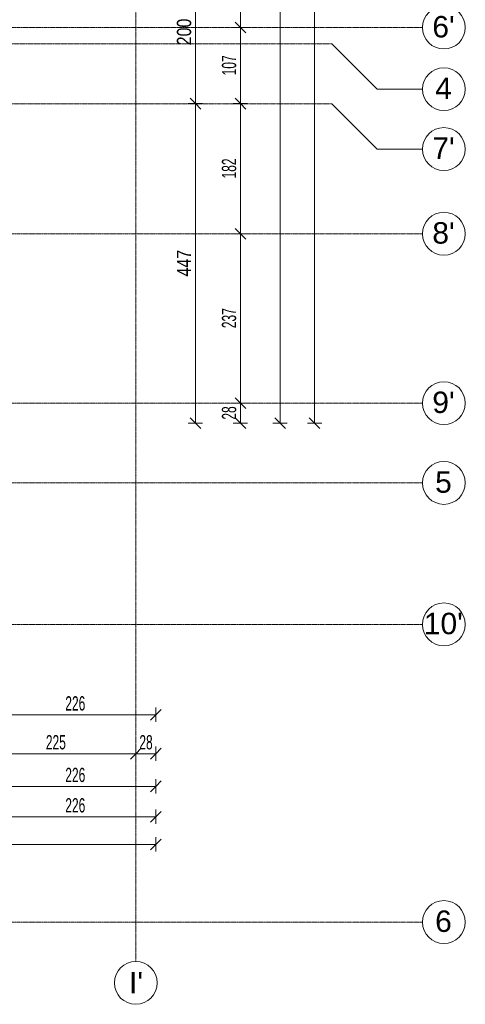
# Model space of a CAD drawing. Header units: millimetres. Extents: x -57350 to 14871, y -25411 to 16830.
# Tile 52 of 66: x -4348 to 1888, y -21975 to -8199. Entities that reach past the tile are written whole.
import ezdxf

# ---------------------------------------------------------------- set-up
doc = ezdxf.new("R2010")
doc.units = ezdxf.units.MM
doc.linetypes.add('Linia siatki', pattern=[22.225, 12.7, -3.175, 3.175, -3.175])
for name, color, linetype, lineweight in [('A-ANNO-DIMS', 7, 'Continuous', 5), ('A-ANNO-DIMS-100', 7, 'Continuous', 5), ('S-GRID', 7, 'Continuous', 5), ('S-GRID-IDEN', 7, 'Continuous', 5)]:
    doc.layers.add(name, color=color, linetype=linetype, lineweight=lineweight)
doc.styles.add('Arial_1', font='arial.ttf', dxfattribs={"height": 300})
doc.styles.add('Arial_2', font='arial.ttf', dxfattribs={"width": 0.8, "height": 200})
doc.styles.add('Arial_5', font='arial.ttf', dxfattribs={"width": 0.6, "height": 200})
doc.dimstyles.new('REVIT_standard', dxfattribs={"dimscale": 304.8, "dimtxt": 204.05188, "dimasz": 0.492126, "dimexe": 0.328084, "dimexo": 0.0625, "dimgap": 0, "dimtad": 1, "dimdec": 0, "dimlfac": 0.1, "dimzin": 0, "dimdsep": 46, "dimtxsty": 'Arial_2', "dimblk1": 'OBLIQUE', "dimblk2": 'OBLIQUE', "dimsah": 1, "dimcen": 0.09, "dimazin": 0, "dimtfac": 1, "dimtdec": 4, "dimtix": 1, "dimtmove": 0, "dimatfit": 3, "dimfxl": 0.328084, "dimfxlon": 1, "dimtvp": 1, "dimtolj": 1, "dimtzin": 0, "dimarcsym": 2})
doc.dimstyles.new('standard_wielkość_otworów', dxfattribs={"dimscale": 304.8, "dimtxt": 204.05188, "dimasz": 0.492126, "dimexe": 0.328084, "dimexo": 0.0625, "dimgap": 0, "dimtad": 1, "dimdec": 0, "dimlfac": 0.1, "dimzin": 0, "dimdsep": 46, "dimtxsty": 'Arial_5', "dimblk1": 'OBLIQUE', "dimblk2": 'OBLIQUE', "dimsah": 1, "dimcen": 0.09, "dimazin": 0, "dimtfac": 1, "dimtdec": 4, "dimtix": 1, "dimtmove": 0, "dimatfit": 3, "dimfxl": 0.328084, "dimfxlon": 1, "dimtvp": 1, "dimtolj": 1, "dimtzin": 0, "dimarcsym": 2})

# ---------------------------------------------------------------- blocks, each defined once
blk = doc.blocks.new('Siatka - SOsi_Sybol osi-348494-RZUT PIĘTRA I')
at = {"layer": 'S-GRID-IDEN', "color": 142, "true_color": 0x0080c0}
blk.add_circle((0, 0), 3, dxfattribs=at)
blk = doc.blocks.new('DIMBLOCK44-RZUT PIĘTRA I')
at = {"layer": 'A-ANNO-DIMS-100', "color": 250, "true_color": 0x303030, "transparency": 16777216}
for p, q in [((-705, 2656), (-805, 2656)), ((-705, 2656), (-780, 2731)), ((-705, -13844), (-705, 2656)), ((-705, 2656), (-630, 2581)), ((-705, 2656), (-605, 2656)), ((-705, -13844), (-780, -13769)), ((-705, -13844), (-805, -13844)), ((-705, -13844), (-630, -13919)), ((-705, -13844), (-605, -13844))]:
    blk.add_line(p, q, dxfattribs=at)
at = {"layer": 'A-ANNO-DIMS-100', "color": 0, "transparency": 16777216, "insert": (-965, -5839), "char_height": 200, "width": 587.67, "attachment_point": 1, "rotation": 90, "line_spacing_factor": 0.941778, "style": 'Arial_2'}
blk.add_mtext('1650', dxfattribs=at)
blk = doc.blocks.new('_Oblique')
at = {"color": 0, "linetype": 'ByBlock', "lineweight": -2}
blk.add_line((-0.5, -0.5), (0.5, 0.5), dxfattribs=at)
blk = doc.blocks.new('DIMBLOCK139-RZUT PIĘTRA I')
at = {"layer": 'A-ANNO-DIMS-100', "color": 250, "true_color": 0x303030, "transparency": 16777216}
for p, q in [((-1889, -7374), (-1964, -7299)), ((-1889, -7374), (-1989, -7374)), ((-1889, -7374), (-1889, -9374)), ((-1889, -7374), (-1814, -7449)), ((-1889, -7374), (-1789, -7374)), ((-1889, -9374), (-1964, -9299)), ((-1889, -9374), (-1989, -9374)), ((-1889, -9374), (-1814, -9449)), ((-1889, -9374), (-1789, -9374))]:
    blk.add_line(p, q, dxfattribs=at)
at = {"layer": 'A-ANNO-DIMS-100', "color": 0, "transparency": 16777216, "insert": (-2149, -8558), "char_height": 200, "width": 440.75, "attachment_point": 1, "rotation": 90, "line_spacing_factor": 0.941778, "style": 'Arial_2'}
blk.add_mtext('200', dxfattribs=at)
blk = doc.blocks.new('DIMBLOCK140-RZUT PIĘTRA I')
at = {"layer": 'A-ANNO-DIMS-100', "color": 250, "true_color": 0x303030, "transparency": 16777216}
for p, q in [((-1889, -9374), (-1964, -9299)), ((-1889, -9374), (-1989, -9374)), ((-1889, -9374), (-1889, -13844)), ((-1889, -9374), (-1814, -9449)), ((-1889, -9374), (-1789, -9374)), ((-1889, -13844), (-1964, -13769)), ((-1889, -13844), (-1989, -13844)), ((-1889, -13844), (-1814, -13919)), ((-1889, -13844), (-1789, -13844))]:
    blk.add_line(p, q, dxfattribs=at)
at = {"layer": 'A-ANNO-DIMS-100', "color": 0, "transparency": 16777216, "insert": (-2149, -11793), "char_height": 200, "width": 440.75, "attachment_point": 1, "rotation": 90, "line_spacing_factor": 0.941778, "style": 'Arial_2'}
blk.add_mtext('447', dxfattribs=at)
blk = doc.blocks.new('DIMBLOCK173-RZUT PIĘTRA I')
at = {"layer": 'A-ANNO-DIMS-100', "color": 250, "true_color": 0x303030, "transparency": 16777216}
for p, q in [((-4968, -18469), (-4968, -18369)), ((-4968, -18469), (-4893, -18394)), ((-2723, -18469), (-2723, -18369)), ((-2723, -18469), (-2648, -18394)), ((-4968, -18469), (-5043, -18544)), ((-4968, -18469), (-2723, -18469)), ((-4968, -18469), (-4968, -18569)), ((-2723, -18469), (-2798, -18544)), ((-2723, -18469), (-2723, -18569))]:
    blk.add_line(p, q, dxfattribs=at)
at = {"layer": 'A-ANNO-DIMS-100', "color": 0, "transparency": 16777216, "insert": (-3982, -18209), "char_height": 200, "width": 327.74, "attachment_point": 1, "line_spacing_factor": 0.941778, "style": 'Arial_5'}
blk.add_mtext('225', dxfattribs=at)
blk = doc.blocks.new('DIMBLOCK174-RZUT PIĘTRA I')
at = {"layer": 'A-ANNO-DIMS-100', "color": 250, "true_color": 0x303030, "transparency": 16777216}
for p, q in [((-2723, -18469), (-2723, -18369)), ((-2723, -18469), (-2648, -18394)), ((-2443, -18469), (-2443, -18369)), ((-2443, -18469), (-2368, -18394)), ((-2723, -18469), (-2798, -18544)), ((-2723, -18469), (-2443, -18469)), ((-2723, -18469), (-2723, -18569)), ((-2443, -18469), (-2518, -18544)), ((-2443, -18469), (-2443, -18569))]:
    blk.add_line(p, q, dxfattribs=at)
at = {"layer": 'A-ANNO-DIMS-100', "color": 0, "transparency": 16777216, "insert": (-2674, -18209), "char_height": 200, "width": 218.49, "attachment_point": 1, "line_spacing_factor": 0.941778, "style": 'Arial_5'}
blk.add_mtext('28', dxfattribs=at)
blk = doc.blocks.new('DIMBLOCK199-RZUT PIĘTRA I')
at = {"layer": 'A-ANNO-DIMS-100', "color": 250, "true_color": 0x303030, "transparency": 16777216}
for p, q in [((-4703, -17924), (-4703, -17824)), ((-4703, -17924), (-4628, -17849)), ((-2443, -17924), (-2443, -17824)), ((-2443, -17924), (-2368, -17849)), ((-4703, -17924), (-4778, -17999)), ((-4703, -17924), (-2443, -17924)), ((-4703, -17924), (-4703, -18024)), ((-2443, -17924), (-2518, -17999)), ((-2443, -17924), (-2443, -18024))]:
    blk.add_line(p, q, dxfattribs=at)
at = {"layer": 'A-ANNO-DIMS-100', "color": 0, "transparency": 16777216, "insert": (-3710, -17665), "char_height": 200, "width": 327.74, "attachment_point": 1, "line_spacing_factor": 0.941778, "style": 'Arial_5'}
blk.add_mtext('226', dxfattribs=at)
blk = doc.blocks.new('DIMBLOCK203-RZUT PIĘTRA I')
at = {"layer": 'A-ANNO-DIMS-100', "color": 250, "true_color": 0x303030, "transparency": 16777216}
for p, q in [((-4703, -18926), (-4703, -18826)), ((-4703, -18926), (-4628, -18851)), ((-2443, -18926), (-2443, -18826)), ((-2443, -18926), (-2368, -18851)), ((-4703, -18926), (-4778, -19001)), ((-4703, -18926), (-2443, -18926)), ((-4703, -18926), (-4703, -19026)), ((-2443, -18926), (-2518, -19001)), ((-2443, -18926), (-2443, -19026))]:
    blk.add_line(p, q, dxfattribs=at)
at = {"layer": 'A-ANNO-DIMS-100', "color": 0, "transparency": 16777216, "insert": (-3710, -18666), "char_height": 200, "width": 327.74, "attachment_point": 1, "line_spacing_factor": 0.941778, "style": 'Arial_5'}
blk.add_mtext('226', dxfattribs=at)
blk = doc.blocks.new('DIMBLOCK205-RZUT PIĘTRA I')
at = {"layer": 'A-ANNO-DIMS-100', "color": 250, "true_color": 0x303030, "transparency": 16777216}
for p, q in [((-4703, -19351), (-4703, -19251)), ((-4703, -19351), (-4628, -19276)), ((-2443, -19351), (-2443, -19251)), ((-2443, -19351), (-2368, -19276)), ((-4703, -19351), (-4778, -19426)), ((-4703, -19351), (-2443, -19351)), ((-4703, -19351), (-4703, -19451)), ((-2443, -19351), (-2518, -19426)), ((-2443, -19351), (-2443, -19451))]:
    blk.add_line(p, q, dxfattribs=at)
at = {"layer": 'A-ANNO-DIMS-100', "color": 0, "transparency": 16777216, "insert": (-3710, -19091), "char_height": 200, "width": 327.74, "attachment_point": 1, "line_spacing_factor": 0.941778, "style": 'Arial_5'}
blk.add_mtext('226', dxfattribs=at)
blk = doc.blocks.new('DIMBLOCK206-RZUT PIĘTRA I')
at = {"layer": 'A-ANNO-DIMS-100', "color": 250, "true_color": 0x303030, "transparency": 16777216}
for p, q in [((-36099, -19739), (-36099, -19639)), ((-36099, -19739), (-36024, -19664)), ((-2443, -19739), (-2443, -19639)), ((-2443, -19739), (-2368, -19664)), ((-36099, -19739), (-36174, -19814)), ((-36099, -19739), (-2443, -19739)), ((-36099, -19739), (-36099, -19839)), ((-2443, -19739), (-2518, -19814)), ((-2443, -19739), (-2443, -19839))]:
    blk.add_line(p, q, dxfattribs=at)
at = {"layer": 'A-ANNO-DIMS-100', "color": 0, "transparency": 16777216, "insert": (-19453, -19480), "char_height": 200, "width": 436.98, "attachment_point": 1, "line_spacing_factor": 0.941778, "style": 'Arial_5'}
blk.add_mtext('3366', dxfattribs=at)
blk = doc.blocks.new('DIMBLOCK212-RZUT PIĘTRA I')
at = {"layer": 'A-ANNO-DIMS-100', "color": 250, "true_color": 0x303030, "transparency": 16777216}
for p, q in [((-1260, -5684), (-1335, -5609)), ((-1260, -5684), (-1360, -5684)), ((-1260, -5684), (-1260, -8309)), ((-1260, -5684), (-1185, -5759)), ((-1260, -5684), (-1160, -5684)), ((-1260, -8309), (-1335, -8234)), ((-1260, -8309), (-1360, -8309)), ((-1260, -8309), (-1185, -8384)), ((-1260, -8309), (-1160, -8309))]:
    blk.add_line(p, q, dxfattribs=at)
at = {"layer": 'A-ANNO-DIMS-100', "color": 0, "transparency": 16777216, "insert": (-1519, -7133), "char_height": 200, "width": 327.74, "attachment_point": 1, "rotation": 90, "line_spacing_factor": 0.941778, "style": 'Arial_5'}
blk.add_mtext('263', dxfattribs=at)
blk = doc.blocks.new('DIMBLOCK213-RZUT PIĘTRA I')
at = {"layer": 'A-ANNO-DIMS-100', "color": 250, "true_color": 0x303030, "transparency": 16777216}
for p, q in [((-1260, -8309), (-1335, -8234)), ((-1260, -8309), (-1360, -8309)), ((-1260, -8309), (-1260, -9374)), ((-1260, -8309), (-1185, -8384)), ((-1260, -8309), (-1160, -8309)), ((-1260, -9374), (-1335, -9299)), ((-1260, -9374), (-1360, -9374)), ((-1260, -9374), (-1185, -9449)), ((-1260, -9374), (-1160, -9374))]:
    blk.add_line(p, q, dxfattribs=at)
at = {"layer": 'A-ANNO-DIMS-100', "color": 0, "transparency": 16777216, "insert": (-1519, -8978), "char_height": 200, "width": 327.74, "attachment_point": 1, "rotation": 90, "line_spacing_factor": 0.941778, "style": 'Arial_5'}
blk.add_mtext('107', dxfattribs=at)
blk = doc.blocks.new('DIMBLOCK214-RZUT PIĘTRA I')
at = {"layer": 'A-ANNO-DIMS-100', "color": 250, "true_color": 0x303030, "transparency": 16777216}
for p, q in [((-1260, -9374), (-1335, -9299)), ((-1260, -9374), (-1360, -9374)), ((-1260, -9374), (-1260, -11194)), ((-1260, -9374), (-1185, -9449)), ((-1260, -9374), (-1160, -9374)), ((-1260, -11194), (-1335, -11119)), ((-1260, -11194), (-1360, -11194)), ((-1260, -11194), (-1185, -11269)), ((-1260, -11194), (-1160, -11194))]:
    blk.add_line(p, q, dxfattribs=at)
at = {"layer": 'A-ANNO-DIMS-100', "color": 0, "transparency": 16777216, "insert": (-1519, -10421), "char_height": 200, "width": 327.74, "attachment_point": 1, "rotation": 90, "line_spacing_factor": 0.941778, "style": 'Arial_5'}
blk.add_mtext('182', dxfattribs=at)
blk = doc.blocks.new('DIMBLOCK215-RZUT PIĘTRA I')
at = {"layer": 'A-ANNO-DIMS-100', "color": 250, "true_color": 0x303030, "transparency": 16777216}
for p, q in [((-1260, -11194), (-1335, -11119)), ((-1260, -11194), (-1360, -11194)), ((-1260, -11194), (-1260, -13564)), ((-1260, -11194), (-1185, -11269)), ((-1260, -11194), (-1160, -11194)), ((-1260, -13564), (-1335, -13489)), ((-1260, -13564), (-1360, -13564)), ((-1260, -13564), (-1185, -13639)), ((-1260, -13564), (-1160, -13564))]:
    blk.add_line(p, q, dxfattribs=at)
at = {"layer": 'A-ANNO-DIMS-100', "color": 0, "transparency": 16777216, "insert": (-1519, -12516), "char_height": 200, "width": 327.74, "attachment_point": 1, "rotation": 90, "line_spacing_factor": 0.941778, "style": 'Arial_5'}
blk.add_mtext('237', dxfattribs=at)
blk = doc.blocks.new('DIMBLOCK216-RZUT PIĘTRA I')
at = {"layer": 'A-ANNO-DIMS-100', "color": 250, "true_color": 0x303030, "transparency": 16777216}
for p, q in [((-1260, -13564), (-1335, -13489)), ((-1260, -13564), (-1360, -13564)), ((-1260, -13564), (-1260, -13844)), ((-1260, -13564), (-1185, -13639)), ((-1260, -13564), (-1160, -13564)), ((-1260, -13844), (-1335, -13769)), ((-1260, -13844), (-1360, -13844)), ((-1260, -13844), (-1185, -13919)), ((-1260, -13844), (-1160, -13844))]:
    blk.add_line(p, q, dxfattribs=at)
at = {"layer": 'A-ANNO-DIMS-100', "color": 0, "transparency": 16777216, "insert": (-1519, -13795), "char_height": 200, "width": 218.49, "attachment_point": 1, "rotation": 90, "line_spacing_factor": 0.941778, "style": 'Arial_5'}
blk.add_mtext('28', dxfattribs=at)
blk = doc.blocks.new('DIMBLOCK217-RZUT PIĘTRA I')
at = {"layer": 'A-ANNO-DIMS-100', "color": 250, "true_color": 0x303030, "transparency": 16777216}
for p, q in [((-221, 6866), (-296, 6941)), ((-221, 6866), (-321, 6866)), ((-221, -13844), (-221, 6866)), ((-221, 6866), (-146, 6791)), ((-221, 6866), (-121, 6866)), ((-221, -13844), (-296, -13769)), ((-221, -13844), (-321, -13844)), ((-221, -13844), (-146, -13919)), ((-221, -13844), (-121, -13844))]:
    blk.add_line(p, q, dxfattribs=at)
at = {"layer": 'A-ANNO-DIMS-100', "color": 0, "transparency": 16777216, "insert": (-480, -3671), "char_height": 200, "width": 436.98, "attachment_point": 1, "rotation": 90, "line_spacing_factor": 0.941778, "style": 'Arial_5'}
blk.add_mtext('2071', dxfattribs=at)

msp = doc.modelspace()

# ---------------------------------------------------------------- linework, layer by layer
at = {"layer": 'S-GRID', "linetype": 'Linia siatki'}
for p, q in [((-2723.41602, 10521.57226), (-2723.41602, -21375.48764)), ((-55866.74056, -8309.40745), (1287.74041, -8309.40745)), ((-54596.74056, -8536.40745), (17.74041, -8536.40745)), ((-54596.74056, -9374.40745), (17.74041, -9374.40745)), ((-55866.74056, -11194.40745), (1287.74041, -11194.40745)), ((-55866.74056, -13564.40745), (1287.74041, -13564.40745)), ((-55866.74056, -14680.40745), (1287.74041, -14680.40745)), ((-55866.74056, -16659.40745), (1287.74041, -16659.40745)), ((-55866.74056, -20824.40745), (1287.74041, -20824.40745))]:
    msp.add_line(p, q, dxfattribs=at)
at = {"layer": 'S-GRID'}
for p, q in [((17.74041, -8536.40745), (652.74041, -9171.40745)), ((652.74041, -9171.40745), (1287.74041, -9171.40745)), ((17.74041, -9374.40745), (652.74041, -10009.40745)), ((652.74041, -10009.40745), (1287.74041, -10009.40745))]:
    msp.add_line(p, q, dxfattribs=at)

# ---------------------------------------------------------------- block references
at = {"layer": 'S-GRID-IDEN', "color": 142, "true_color": 0x0080c0, "xscale": 99.99999999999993, "yscale": 99.99999999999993, "zscale": 99.99999999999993}
for p, rotation in [((1587.74041, -8309.40745), 269.9999999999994), ((1587.74041, -9171.40745), 269.9999999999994), ((1587.74041, -10009.40745), 269.9999999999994), ((1587.74041, -11194.40745), 269.9999999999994), ((1587.74041, -13564.40745), 269.9999999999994), ((1587.74041, -14680.40745), 269.9999999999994), ((1587.74041, -16659.40745), 269.9999999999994), ((1587.74041, -20824.40745), 269.9999999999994), ((-2723.41602, -21675.48764), 180)]:
    msp.add_blockref('Siatka - SOsi_Sybol osi-348494-RZUT PIĘTRA I', p, dxfattribs=dict(at, rotation=rotation))

# ---------------------------------------------------------------- texts
at = {"layer": 'S-GRID-IDEN', "color": 142, "true_color": 0x0080c0, "char_height": 300, "attachment_point": 1, "style": 'Arial_1'}
for s, insert, width in [("6'", (1426.195, -8147.51464), 384.81), ('\\fArial|b0|i0|c238|p34|;4', (1465.695, -9009.51464), 288.6075), ("7'", (1426.195, -9847.51464), 384.81), ("8'", (1426.195, -11032.51464), 384.81), ("9'", (1426.195, -13402.51464), 384.81), ('\\fArial|b0|i0|c238|p34|;5', (1465.695, -14518.51464), 288.6075), ("10'", (1307.195, -16497.51464), 673.4175), ('\\fArial|b0|i0|c238|p34|;6', (1465.695, -20662.51464), 288.6075), ("I'", (-2818.37738, -21521.58807), 240.50625)]:
    msp.add_mtext(s, dxfattribs=dict(at, insert=insert, width=width))

# ---------------------------------------------------------------- dimensions: what is measured, and where the dimension line sits
at = {"layer": 'A-ANNO-DIMS', "color": 250, "true_color": 0x303030}
for base, p1, p2, dimstyle, override, picture, middle in [((-220.74755, 6865.59255), (-320.74755, -13844.40745), (-320.74755, 6865.59255), 'standard_wielkość_otworów', {"dimpost": '<>', "dimfxl": 20710}, 'DIMBLOCK217-RZUT PIĘTRA I', (-322.86215, -3489.40745)), ((-704.94137, 2655.59255), (-804.94137, -13844.40745), (-804.94137, 2655.59255), 'REVIT_standard', {"dimpost": '<>', "dimfxl": 16500}, 'DIMBLOCK44-RZUT PIĘTRA I', (-807.05597, -5594.40745)), ((-1259.6730234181, -8309.4074520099), (-1159.6730234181, -5684.4074520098), (-1159.6730234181, -8309.4074520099), 'standard_wielkość_otworów', {"dimpost": '<>', "dimfxl": 2625}, 'DIMBLOCK212-RZUT PIĘTRA I', (-1361.8558343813, -6996.9074520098)), ((-1889.411, -9374.40745), (-1989.411, -7374.40745), (-1789.411, -9374.40745), 'REVIT_standard', {"dimpost": '<>', "dimfxl": 2009.975124}, 'DIMBLOCK139-RZUT PIĘTRA I', (-1991.52559, -8374.40745)), ((-1259.6730234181, -9374.4074520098), (-1159.6730234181, -8309.4074520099), (-1159.6730234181, -9374.4074520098), 'standard_wielkość_otworów', {"dimpost": '<>', "dimfxl": 1065}, 'DIMBLOCK213-RZUT PIĘTRA I', (-1361.7876215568, -8841.9074520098)), ((-1889.411, -13844.40745), (-1789.411, -9374.40745), (-1989.411, -13844.40745), 'REVIT_standard', {"dimpost": '<>', "dimfxl": 4474.472036}, 'DIMBLOCK140-RZUT PIĘTRA I', (-1989.411, -11609.40745)), ((-1259.67302, -11194.40745), (-1159.67302, -9374.40745), (-1159.67302, -11194.40745), 'standard_wielkość_otworów', {"dimpost": '<>', "dimfxl": 1820}, 'DIMBLOCK214-RZUT PIĘTRA I', (-1361.78762, -10284.40745)), ((-1259.67302, -13564.40745), (-1159.67302, -11194.40745), (-1159.67302, -13564.40745), 'standard_wielkość_otworów', {"dimpost": '<>', "dimfxl": 2370}, 'DIMBLOCK215-RZUT PIĘTRA I', (-1361.85583, -12379.40745)), ((-1259.67302, -13844.40745), (-1159.67302, -13564.40745), (-1359.67302, -13844.40745), 'standard_wielkość_otworów', {"dimpost": '<>', "dimfxl": 344.093011}, 'DIMBLOCK216-RZUT PIĘTRA I', (-1361.78762, -13704.40745))]:
    dim = msp.add_linear_dim(base=base, p1=p1, p2=p2, angle=90, dimstyle=dimstyle, override=override, dxfattribs=at)
    dim.commit()
    dim.dimension.update_dxf_attribs({"geometry": picture, "text_midpoint": middle})
for base, p1, p2, override, picture, middle in [((-2443.41602, -17924.44321), (-4703.41602, -17824.44321), (-2443.41602, -17824.44321), {"dimpost": '<>', "dimfxl": 2260}, 'DIMBLOCK199-RZUT PIĘTRA I', (-3573.41602, -17822.32862)), ((-2723.4160230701, -18468.6266850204), (-4968.4160230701, -18368.6266850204), (-2723.4160230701, -18368.6266850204), {"dimpost": '<>', "dimfxl": 2245}, 'DIMBLOCK173-RZUT PIĘTRA I', (-3845.9160230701, -18366.5120868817)), ((-2443.41602, -18468.62669), (-2723.41602, -18368.62669), (-2443.41602, -18368.62669), {"dimpost": '<>', "dimfxl": 280}, 'DIMBLOCK174-RZUT PIĘTRA I', (-2583.41602, -18366.51209)), ((-2443.41602, -18925.86023), (-4703.41602, -18825.86023), (-2443.41602, -18825.86023), {"dimpost": '<>', "dimfxl": 2260}, 'DIMBLOCK203-RZUT PIĘTRA I', (-3573.41602, -18823.74564)), ((-2443.41602, -19350.88043), (-4703.41602, -19250.88043), (-2443.41602, -19250.88043), {"dimpost": '<>', "dimfxl": 2260}, 'DIMBLOCK205-RZUT PIĘTRA I', (-3573.41602, -19248.76583)), ((-2443.41602, -19739.49493), (-36099.41602, -19639.49493), (-2443.41602, -19639.49493), {"dimpost": '<>', "dimfxl": 33656}, 'DIMBLOCK206-RZUT PIĘTRA I', (-19271.41602, -19637.31212))]:
    dim = msp.add_linear_dim(base=base, p1=p1, p2=p2, dimstyle='standard_wielkość_otworów', override=override, dxfattribs=at)
    dim.commit()
    dim.dimension.update_dxf_attribs({"geometry": picture, "text_midpoint": middle})

doc.saveas('drawing.dxf')
